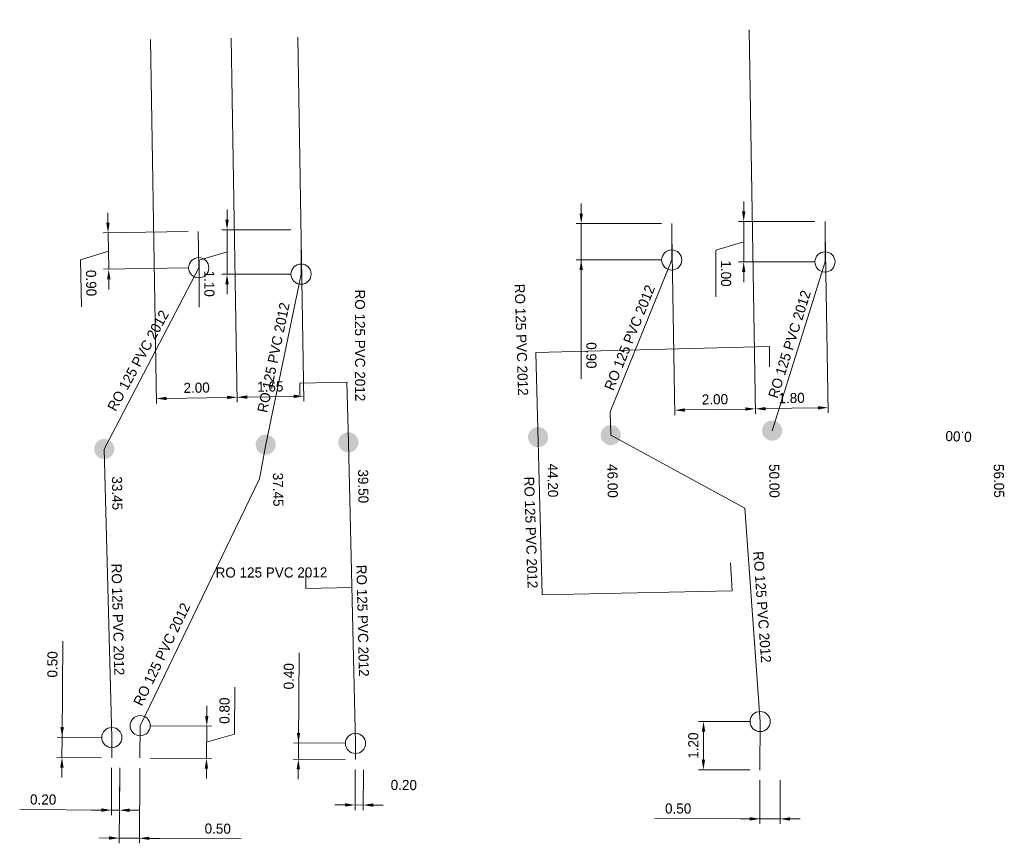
# Model space of a CAD drawing. Header units: metres. Extents: x 134035 to 140154, y 395174 to 396296.
# Tile 5 of 30: x 134135 to 134160, y 395199 to 395220. Entities that reach past the tile are written whole.
import ezdxf
from ezdxf.enums import TextEntityAlignment as Align

# ---------------------------------------------------------------- set-up
doc = ezdxf.new("R2010")
doc.units = ezdxf.units.M
doc.header["$MEASUREMENT"] = 0
doc.layers.get('Defpoints').update_dxf_attribs({"color": 124, "lineweight": 0})
for name, color, linetype, lineweight in [('Br-aansl-hulpst gem inlaat', 3, 'Continuous', 0), ('Br-aansl-hulpst gem ontstoppingsstuk', 3, 'Continuous', 0), ('Br-aansl-hulpst rwa inlaat', 4, 'Continuous', 0), ('Br-aansl-leiding gem', 3, 'Continuous', 0), ('Br-aansl-leiding rwa', 4, 'Continuous', 0), ('Br-text-aansl leiding gem', 3, 'Continuous', 0), ('Br-text-aansl leiding rwa en vrwa', 4, 'Continuous', 0), ('Br-text-aansl maatvoering', 7, 'Continuous', 0)]:
    doc.layers.add(name, color=color, linetype=linetype, lineweight=lineweight)
doc.styles.add('2.5mm_0', font='arial.ttf')
doc.styles.add('Style-ENGINEERING', font='ENGINEERING.shx')
doc.styles.add('Working 1.25mm', font='WORKING.shx', dxfattribs={"height": 0.00125})
doc.dimstyles.new('til-standaard pijl civiel', dxfattribs={"dimtxt": 0.00125, "dimasz": 0.00125, "dimexe": 0.000625, "dimexo": 0.000625, "dimgap": 0.000625, "dimtad": 1, "dimzin": 3, "dimdsep": 46, "dimtxsty": 'Working 1.25mm', "dimcen": 0, "dimclrd": 256, "dimazin": 0, "dimtfac": 1, "dimtdec": 0, "dimtmove": 1, "dimatfit": 1, "dimfxl": 1, "dimfrac": 2, "dimtolj": 1, "dimtzin": 3, "dimlwd": 0, "dimarcsym": 0})

# ---------------------------------------------------------------- blocks, each defined once
blk = doc.blocks.new('Br0-OS gem')
at = {"layer": 'Br-aansl-hulpst gem ontstoppingsstuk', "color": 3, "linetype": 'Continuous', "lineweight": 0}
blk.add_circle((0, 0), 0.25, dxfattribs=at)
blk = doc.blocks.new('Br0-PI rwa')
at = {"layer": 'Br-aansl-hulpst rwa inlaat'}
h = blk.add_hatch(color=256, dxfattribs=at)
edge = h.paths.add_edge_path()
edge.add_arc((0, 0), 0.25, 0, 360)
blk = doc.blocks.new('Br0-PI gem')
at = {"layer": 'Br-aansl-hulpst gem inlaat'}
h = blk.add_hatch(color=256, dxfattribs=at)
edge = h.paths.add_edge_path()
edge.add_arc((0, 0), 0.25, 0, 360)
blk = doc.blocks.new('*D268')
at = {"layer": 'Br-text-aansl maatvoering', "color": 7, "linetype": 'Continuous', "lineweight": 0, "transparency": 16777216}
for p, q in [((134153.799, 395201.001), (134153.797, 395199.916)), ((134154.299, 395201), (134154.297, 395199.915))]:
    blk.add_line(p, q, dxfattribs=at)
at = {"layer": 'Br-text-aansl maatvoering', "linetype": 'Continuous', "lineweight": 0, "transparency": 16777216}
for p, q in [((134151.194, 395200.047), (134153.797, 395200.041)), ((134153.547, 395200.042), (134153.297, 395200.042)), ((134154.297, 395200.04), (134153.797, 395200.041)), ((134154.297, 395200.04), (134153.797, 395200.041)), ((134154.547, 395200.04), (134154.797, 395200.039))]:
    blk.add_line(p, q, dxfattribs=at)
at = {"layer": 'Br-text-aansl maatvoering', "linetype": 'Continuous', "transparency": 16777216}
for points in [[(134153.547, 395200.084), (134153.547, 395200), (134153.797, 395200.041)], [(134154.547, 395200.081), (134154.547, 395199.998), (134154.297, 395200.04)]]:
    blk.add_solid(points, dxfattribs=at)
at = {"layer": 'Defpoints', "color": 0, "linetype": 'Continuous', "transparency": 16777216}
for p in [(134153.8, 395201.251), (134154.3, 395201.25), (134153.797, 395200.041)]:
    blk.add_point(p, dxfattribs=at)
at = {"layer": 'Br-text-aansl maatvoering', "color": 7, "linetype": 'Continuous', "lineweight": 0, "transparency": 16777216, "insert": (134151.773, 395200.297), "char_height": 0.25, "attachment_point": 5, "rotation": 359.8749, "style": '2.5mm_0'}
blk.add_mtext('\\A1;\\FENGINEERING;0.50', dxfattribs=at)
blk = doc.blocks.new('*D269')
at = {"layer": 'Br-text-aansl maatvoering', "color": 7, "linetype": 'Continuous', "lineweight": 0, "transparency": 16777216}
for p, q in [((134153.553, 395202.452), (134152.276, 395202.454)), ((134153.55, 395201.252), (134152.273, 395201.254))]:
    blk.add_line(p, q, dxfattribs=at)
at = {"layer": 'Br-text-aansl maatvoering', "linetype": 'Continuous', "lineweight": 0, "transparency": 16777216}
blk.add_line((134152.399, 395201.504), (134152.4, 395202.204), dxfattribs=at)
at = {"layer": 'Br-text-aansl maatvoering', "linetype": 'Continuous', "transparency": 16777216}
for points in [[(134152.359, 395202.204), (134152.442, 395202.204), (134152.401, 395202.454)], [(134152.357, 395201.504), (134152.44, 395201.504), (134152.398, 395201.254)]]:
    blk.add_solid(points, dxfattribs=at)
at = {"layer": 'Defpoints', "color": 0, "linetype": 'Continuous', "transparency": 16777216}
for p in [(134152.401, 395202.454), (134153.803, 395202.451), (134153.8, 395201.251)]:
    blk.add_point(p, dxfattribs=at)
at = {"layer": 'Br-text-aansl maatvoering', "color": 7, "linetype": 'Continuous', "lineweight": 0, "transparency": 16777216, "insert": (134152.149, 395201.855), "char_height": 0.25, "attachment_point": 5, "rotation": 89.8749, "style": '2.5mm_0'}
blk.add_mtext('\\A1;\\FENGINEERING;1.20', dxfattribs=at)
blk = doc.blocks.new('*D270')
at = {"layer": 'Br-text-aansl maatvoering', "color": 7, "linetype": 'Continuous', "lineweight": 0, "transparency": 16777216}
for p, q in [((134143.775, 395201.261), (134143.768, 395200.261)), ((134143.975, 395201.26), (134143.968, 395200.26))]:
    blk.add_line(p, q, dxfattribs=at)
at = {"layer": 'Br-text-aansl maatvoering', "linetype": 'Continuous', "lineweight": 0, "transparency": 16777216}
for p, q in [((134143.519, 395200.388), (134143.269, 395200.39)), ((134143.769, 395200.386), (134143.969, 395200.385)), ((134144.219, 395200.383), (134144.469, 395200.381))]:
    blk.add_line(p, q, dxfattribs=at)
at = {"layer": 'Br-text-aansl maatvoering', "linetype": 'Continuous', "transparency": 16777216}
for points in [[(134143.519, 395200.43), (134143.519, 395200.346), (134143.769, 395200.386)], [(134144.219, 395200.425), (134144.219, 395200.341), (134143.969, 395200.385)]]:
    blk.add_solid(points, dxfattribs=at)
at = {"layer": 'Defpoints', "color": 0, "linetype": 'Continuous', "transparency": 16777216}
for p in [(134143.777, 395201.511), (134143.977, 395201.51), (134143.969, 395200.385)]:
    blk.add_point(p, dxfattribs=at)
at = {"layer": 'Br-text-aansl maatvoering', "color": 7, "linetype": 'Continuous', "lineweight": 0, "transparency": 16777216, "insert": (134144.977, 395200.879), "char_height": 0.25, "attachment_point": 5, "rotation": 359.5918, "style": '2.5mm_0'}
blk.add_mtext('\\A1;\\FENGINEERING;0.20', dxfattribs=at)
blk = doc.blocks.new('*D271')
at = {"layer": 'Br-text-aansl maatvoering', "linetype": 'Continuous', "lineweight": 0, "transparency": 16777216}
for p, q in [((134142.384, 395204.15), (134142.368, 395201.921)), ((134142.37, 395202.171), (134142.372, 395202.421)), ((134142.368, 395201.921), (134142.365, 395201.521)), ((134142.368, 395201.921), (134142.365, 395201.521)), ((134142.363, 395201.271), (134142.362, 395201.021))]:
    blk.add_line(p, q, dxfattribs=at)
at = {"layer": 'Br-text-aansl maatvoering', "color": 7, "linetype": 'Continuous', "lineweight": 0, "transparency": 16777216}
for p, q in [((134143.53, 395201.913), (134142.243, 395201.922)), ((134143.527, 395201.513), (134142.24, 395201.522))]:
    blk.add_line(p, q, dxfattribs=at)
at = {"layer": 'Br-text-aansl maatvoering', "linetype": 'Continuous', "transparency": 16777216}
for points in [[(134142.328, 395202.172), (134142.411, 395202.171), (134142.368, 395201.921)], [(134142.322, 395201.272), (134142.405, 395201.271), (134142.365, 395201.521)]]:
    blk.add_solid(points, dxfattribs=at)
at = {"layer": 'Defpoints', "color": 0, "linetype": 'Continuous', "transparency": 16777216}
for p in [(134143.78, 395201.911), (134142.365, 395201.521), (134143.777, 395201.511)]:
    blk.add_point(p, dxfattribs=at)
at = {"layer": 'Br-text-aansl maatvoering', "color": 7, "linetype": 'Continuous', "lineweight": 0, "transparency": 16777216, "insert": (134142.129, 395203.572), "char_height": 0.25, "attachment_point": 5, "rotation": 89.5918, "style": '2.5mm_0'}
blk.add_mtext('\\A1;\\FENGINEERING;0.40', dxfattribs=at)
blk = doc.blocks.new('*D297')
at = {"layer": 'Br-text-aansl maatvoering', "color": 7, "linetype": 'Continuous', "lineweight": 0, "transparency": 16777216}
for p, q in [((134137.739, 395201.304), (134137.732, 395200.133)), ((134137.939, 395201.303), (134137.932, 395200.132))]:
    blk.add_line(p, q, dxfattribs=at)
at = {"layer": 'Br-text-aansl maatvoering', "linetype": 'Continuous', "lineweight": 0, "transparency": 16777216}
for p, q in [((134135.462, 395200.272), (134137.733, 395200.258)), ((134137.483, 395200.26), (134137.233, 395200.261)), ((134137.733, 395200.258), (134137.933, 395200.257)), ((134137.733, 395200.258), (134137.933, 395200.257)), ((134138.183, 395200.256), (134138.433, 395200.254))]:
    blk.add_line(p, q, dxfattribs=at)
at = {"layer": 'Br-text-aansl maatvoering', "linetype": 'Continuous', "transparency": 16777216}
for points in [[(134137.483, 395200.302), (134137.483, 395200.218), (134137.733, 395200.258)], [(134138.183, 395200.297), (134138.183, 395200.214), (134137.933, 395200.257)]]:
    blk.add_solid(points, dxfattribs=at)
at = {"layer": 'Defpoints', "color": 0, "linetype": 'Continuous', "transparency": 16777216}
for p in [(134137.741, 395201.554), (134137.941, 395201.553), (134137.933, 395200.257)]:
    blk.add_point(p, dxfattribs=at)
at = {"layer": 'Br-text-aansl maatvoering', "color": 7, "linetype": 'Continuous', "lineweight": 0, "transparency": 16777216, "insert": (134136.043, 395200.52), "char_height": 0.25, "attachment_point": 5, "rotation": 359.6547, "style": '2.5mm_0'}
blk.add_mtext('\\A1;\\FENGINEERING;0.20', dxfattribs=at)
blk = doc.blocks.new('*D298')
at = {"layer": 'Br-text-aansl maatvoering', "color": 7, "linetype": 'Continuous', "lineweight": 0, "transparency": 16777216}
for p, q in [((134137.939, 395201.303), (134137.926, 395199.441)), ((134138.439, 395201.299), (134138.426, 395199.437))]:
    blk.add_line(p, q, dxfattribs=at)
at = {"layer": 'Br-text-aansl maatvoering', "linetype": 'Continuous', "lineweight": 0, "transparency": 16777216}
for p, q in [((134137.677, 395199.567), (134137.427, 395199.569)), ((134137.927, 395199.566), (134138.427, 395199.562)), ((134137.927, 395199.566), (134138.427, 395199.562)), ((134140.945, 395199.544), (134138.427, 395199.562)), ((134138.677, 395199.56), (134138.927, 395199.559))]:
    blk.add_line(p, q, dxfattribs=at)
at = {"layer": 'Br-text-aansl maatvoering', "linetype": 'Continuous', "transparency": 16777216}
for points in [[(134137.677, 395199.609), (134137.677, 395199.526), (134137.927, 395199.566)], [(134138.677, 395199.602), (134138.677, 395199.519), (134138.427, 395199.562)]]:
    blk.add_solid(points, dxfattribs=at)
at = {"layer": 'Defpoints', "color": 0, "linetype": 'Continuous', "transparency": 16777216}
for p in [(134137.941, 395201.553), (134138.441, 395201.549), (134138.427, 395199.562)]:
    blk.add_point(p, dxfattribs=at)
at = {"layer": 'Br-text-aansl maatvoering', "color": 7, "linetype": 'Continuous', "lineweight": 0, "transparency": 16777216, "insert": (134140.368, 395199.799), "char_height": 0.25, "attachment_point": 5, "rotation": 359.5918, "style": '2.5mm_0'}
blk.add_mtext('\\A1;\\FENGINEERING;0.50', dxfattribs=at)
blk = doc.blocks.new('*D299')
at = {"layer": 'Br-text-aansl maatvoering', "linetype": 'Continuous', "lineweight": 0, "transparency": 16777216}
for p, q in [((134140.784, 395202.14), (134140.792, 395203.299)), ((134140.097, 395202.588), (134140.098, 395202.838)), ((134140.095, 395202.338), (134140.089, 395201.538)), ((134140.095, 395202.338), (134140.089, 395201.538)), ((134140.092, 395201.938), (134140.784, 395202.14)), ((134140.087, 395201.288), (134140.086, 395201.038))]:
    blk.add_line(p, q, dxfattribs=at)
at = {"layer": 'Br-text-aansl maatvoering', "color": 7, "linetype": 'Continuous', "lineweight": 0, "transparency": 16777216}
for p, q in [((134138.697, 395202.348), (134140.22, 395202.337)), ((134138.691, 395201.548), (134140.214, 395201.537))]:
    blk.add_line(p, q, dxfattribs=at)
at = {"layer": 'Br-text-aansl maatvoering', "linetype": 'Continuous', "transparency": 16777216}
for points in [[(134140.055, 395202.588), (134140.138, 395202.587), (134140.095, 395202.338)], [(134140.046, 395201.288), (134140.129, 395201.287), (134140.089, 395201.538)]]:
    blk.add_solid(points, dxfattribs=at)
at = {"layer": 'Defpoints', "color": 0, "linetype": 'Continuous', "transparency": 16777216}
for p in [(134138.447, 395202.349), (134138.441, 395201.549), (134140.089, 395201.538)]:
    blk.add_point(p, dxfattribs=at)
at = {"layer": 'Br-text-aansl maatvoering', "color": 7, "linetype": 'Continuous', "lineweight": 0, "transparency": 16777216, "insert": (134140.537, 395202.721), "char_height": 0.25, "attachment_point": 5, "rotation": 89.5918, "style": '2.5mm_0'}
blk.add_mtext('\\A1;\\FENGINEERING;0.80', dxfattribs=at)
blk = doc.blocks.new('*D300')
at = {"layer": 'Br-text-aansl maatvoering', "linetype": 'Continuous', "lineweight": 0, "transparency": 16777216}
for p, q in [((134136.529, 395204.444), (134136.512, 395202.063)), ((134136.514, 395202.313), (134136.516, 395202.563)), ((134136.512, 395202.063), (134136.509, 395201.563)), ((134136.512, 395202.063), (134136.509, 395201.563)), ((134136.507, 395201.313), (134136.505, 395201.063))]:
    blk.add_line(p, q, dxfattribs=at)
at = {"layer": 'Br-text-aansl maatvoering', "color": 7, "linetype": 'Continuous', "lineweight": 0, "transparency": 16777216}
for p, q in [((134137.494, 395202.056), (134136.387, 395202.064)), ((134137.491, 395201.556), (134136.384, 395201.564))]:
    blk.add_line(p, q, dxfattribs=at)
at = {"layer": 'Br-text-aansl maatvoering', "linetype": 'Continuous', "transparency": 16777216}
for points in [[(134136.472, 395202.313), (134136.556, 395202.313), (134136.512, 395202.063)], [(134136.465, 395201.313), (134136.549, 395201.312), (134136.509, 395201.563)]]:
    blk.add_solid(points, dxfattribs=at)
at = {"layer": 'Defpoints', "color": 0, "linetype": 'Continuous', "transparency": 16777216}
for p in [(134137.744, 395202.054), (134136.509, 395201.563), (134137.741, 395201.554)]:
    blk.add_point(p, dxfattribs=at)
at = {"layer": 'Br-text-aansl maatvoering', "color": 7, "linetype": 'Continuous', "lineweight": 0, "transparency": 16777216, "insert": (134136.274, 395203.866), "char_height": 0.25, "attachment_point": 5, "rotation": 89.6013, "style": '2.5mm_0'}
blk.add_mtext('\\A1;\\FENGINEERING;0.50', dxfattribs=at)
blk = doc.blocks.new('*D347')
at = {"layer": 'Br-text-aansl maatvoering', "linetype": 'Continuous', "lineweight": 0, "transparency": 16777216}
for p, q in [((134140.598, 395214.879), (134140.598, 395215.129)), ((134140.598, 395214.629), (134140.598, 395213.529)), ((134140.598, 395214.629), (134140.598, 395213.529)), ((134140.598, 395214.079), (134139.908, 395213.872)), ((134139.908, 395213.872), (134139.908, 395212.713)), ((134140.598, 395213.279), (134140.598, 395213.029))]:
    blk.add_line(p, q, dxfattribs=at)
at = {"layer": 'Br-text-aansl maatvoering', "color": 7, "linetype": 'Continuous', "lineweight": 0, "transparency": 16777216}
for p, q in [((134142.182, 395214.629), (134140.473, 395214.629)), ((134142.182, 395213.529), (134140.473, 395213.529))]:
    blk.add_line(p, q, dxfattribs=at)
at = {"layer": 'Br-text-aansl maatvoering', "linetype": 'Continuous', "transparency": 16777216}
for points in [[(134140.64, 395214.879), (134140.556, 395214.879), (134140.598, 395214.629)], [(134140.64, 395213.279), (134140.556, 395213.279), (134140.598, 395213.529)]]:
    blk.add_solid(points, dxfattribs=at)
at = {"layer": 'Defpoints', "color": 0, "linetype": 'Continuous', "transparency": 16777216}
for p in [(134142.432, 395214.629), (134140.598, 395213.529), (134142.432, 395213.529)]:
    blk.add_point(p, dxfattribs=at)
at = {"layer": 'Br-text-aansl maatvoering', "color": 7, "linetype": 'Continuous', "lineweight": 0, "transparency": 16777216, "insert": (134140.159, 395213.292), "char_height": 0.25, "attachment_point": 5, "rotation": 270, "style": '2.5mm_0'}
blk.add_mtext('\\A1;\\FENGINEERING;1.10', dxfattribs=at)
blk = doc.blocks.new('*D348')
at = {"layer": 'Br-text-aansl maatvoering', "linetype": 'Continuous', "lineweight": 0, "transparency": 16777216}
for p, q in [((134137.647, 395214.8), (134137.643, 395215.05)), ((134137.651, 395214.55), (134137.666, 395213.651)), ((134137.651, 395214.55), (134137.666, 395213.651)), ((134137.658, 395214.101), (134136.971, 395213.882)), ((134136.971, 395213.882), (134136.99, 395212.723)), ((134137.67, 395213.401), (134137.674, 395213.151))]:
    blk.add_line(p, q, dxfattribs=at)
at = {"layer": 'Br-text-aansl maatvoering', "color": 7, "linetype": 'Continuous', "lineweight": 0, "transparency": 16777216}
for p, q in [((134139.632, 395214.583), (134137.526, 395214.548)), ((134139.647, 395213.683), (134137.541, 395213.649))]:
    blk.add_line(p, q, dxfattribs=at)
at = {"layer": 'Br-text-aansl maatvoering', "linetype": 'Continuous', "transparency": 16777216}
for points in [[(134137.689, 395214.801), (134137.605, 395214.8), (134137.651, 395214.55)], [(134137.712, 395213.401), (134137.628, 395213.4), (134137.666, 395213.651)]]:
    blk.add_solid(points, dxfattribs=at)
at = {"layer": 'Defpoints', "color": 0, "linetype": 'Continuous', "transparency": 16777216}
for p in [(134139.882, 395214.587), (134137.666, 395213.651), (134139.897, 395213.687)]:
    blk.add_point(p, dxfattribs=at)
at = {"layer": 'Br-text-aansl maatvoering', "color": 7, "linetype": 'Continuous', "lineweight": 0, "transparency": 16777216, "insert": (134137.232, 395213.307), "char_height": 0.25, "attachment_point": 5, "rotation": 270.9389, "style": '2.5mm_0'}
blk.add_mtext('\\A1;\\FENGINEERING;0.90', dxfattribs=at)
blk = doc.blocks.new('*D351')
at = {"layer": 'Br-text-aansl maatvoering', "color": 7, "linetype": 'Continuous', "lineweight": 0, "transparency": 16777216}
for p, q in [((134140.704, 395219.369), (134140.85, 395210.355)), ((134142.354, 395219.396), (134142.5, 395210.382))]:
    blk.add_line(p, q, dxfattribs=at)
at = {"layer": 'Br-text-aansl maatvoering', "linetype": 'Continuous', "lineweight": 0, "transparency": 16777216}
blk.add_line((134141.098, 395210.484), (134142.248, 395210.503), dxfattribs=at)
at = {"layer": 'Br-text-aansl maatvoering', "linetype": 'Continuous', "transparency": 16777216}
for points in [[(134142.247, 395210.544), (134142.249, 395210.461), (134142.498, 395210.507)], [(134141.097, 395210.526), (134141.099, 395210.443), (134140.848, 395210.48)]]:
    blk.add_solid(points, dxfattribs=at)
at = {"layer": 'Defpoints', "color": 0, "linetype": 'Continuous', "transparency": 16777216}
for p in [(134140.7, 395219.619), (134142.35, 395219.646), (134142.498, 395210.507)]:
    blk.add_point(p, dxfattribs=at)
at = {"layer": 'Br-text-aansl maatvoering', "color": 7, "linetype": 'Continuous', "lineweight": 0, "transparency": 16777216, "insert": (134141.669, 395210.743), "char_height": 0.25, "attachment_point": 5, "rotation": 0.9287, "style": '2.5mm_0'}
blk.add_mtext('\\A1;\\FENGINEERING;1.65', dxfattribs=at)
blk = doc.blocks.new('*D352')
at = {"layer": 'Br-text-aansl maatvoering', "color": 7, "linetype": 'Continuous', "lineweight": 0, "transparency": 16777216}
for p, q in [((134138.704, 395219.336), (134138.851, 395210.323)), ((134140.704, 395219.369), (134140.851, 395210.355))]:
    blk.add_line(p, q, dxfattribs=at)
at = {"layer": 'Br-text-aansl maatvoering', "linetype": 'Continuous', "lineweight": 0, "transparency": 16777216}
blk.add_line((134140.599, 395210.476), (134139.099, 395210.452), dxfattribs=at)
at = {"layer": 'Br-text-aansl maatvoering', "linetype": 'Continuous', "transparency": 16777216}
for points in [[(134139.098, 395210.493), (134139.1, 395210.41), (134138.849, 395210.448)], [(134140.598, 395210.518), (134140.6, 395210.434), (134140.849, 395210.48)]]:
    blk.add_solid(points, dxfattribs=at)
at = {"layer": 'Defpoints', "color": 0, "linetype": 'Continuous', "transparency": 16777216}
for p in [(134138.7, 395219.586), (134140.7, 395219.619), (134138.849, 395210.448)]:
    blk.add_point(p, dxfattribs=at)
at = {"layer": 'Br-text-aansl maatvoering', "color": 7, "linetype": 'Continuous', "lineweight": 0, "transparency": 16777216, "insert": (134139.845, 395210.715), "char_height": 0.25, "attachment_point": 5, "rotation": 0.9337, "style": '2.5mm_0'}
blk.add_mtext('\\A1;\\FENGINEERING;2.00', dxfattribs=at)
blk = doc.blocks.new('*D355')
at = {"layer": 'Br-text-aansl maatvoering', "linetype": 'Continuous', "lineweight": 0, "transparency": 16777216}
for p, q in [((134153.396, 395215.08), (134153.396, 395215.33)), ((134153.396, 395214.83), (134153.396, 395213.83)), ((134153.396, 395214.83), (134153.396, 395213.83)), ((134153.396, 395214.33), (134152.706, 395214.123)), ((134152.706, 395214.123), (134152.706, 395212.964)), ((134153.396, 395213.58), (134153.396, 395213.33))]:
    blk.add_line(p, q, dxfattribs=at)
at = {"layer": 'Br-text-aansl maatvoering', "color": 7, "linetype": 'Continuous', "lineweight": 0, "transparency": 16777216}
for p, q in [((134155.161, 395214.83), (134153.271, 395214.83)), ((134155.161, 395213.83), (134153.271, 395213.83))]:
    blk.add_line(p, q, dxfattribs=at)
at = {"layer": 'Br-text-aansl maatvoering', "linetype": 'Continuous', "transparency": 16777216}
for points in [[(134153.438, 395215.08), (134153.355, 395215.08), (134153.396, 395214.83)], [(134153.438, 395213.58), (134153.355, 395213.58), (134153.396, 395213.83)]]:
    blk.add_solid(points, dxfattribs=at)
at = {"layer": 'Defpoints', "color": 0, "linetype": 'Continuous', "transparency": 16777216}
for p in [(134155.411, 395214.83), (134153.396, 395213.83), (134155.411, 395213.83)]:
    blk.add_point(p, dxfattribs=at)
at = {"layer": 'Br-text-aansl maatvoering', "color": 7, "linetype": 'Continuous', "lineweight": 0, "transparency": 16777216, "insert": (134152.957, 395213.544), "char_height": 0.25, "attachment_point": 5, "rotation": 270, "style": '2.5mm_0'}
blk.add_mtext('\\A1;\\FENGINEERING;1.00', dxfattribs=at)
blk = doc.blocks.new('*D356')
at = {"layer": 'Br-text-aansl maatvoering', "linetype": 'Continuous', "lineweight": 0, "transparency": 16777216}
for p, q in [((134149.371, 395215.029), (134149.371, 395215.279)), ((134149.371, 395214.779), (134149.371, 395213.879)), ((134149.371, 395214.779), (134149.371, 395213.879)), ((134149.371, 395210.938), (134149.371, 395213.879)), ((134149.371, 395213.629), (134149.371, 395213.379))]:
    blk.add_line(p, q, dxfattribs=at)
at = {"layer": 'Br-text-aansl maatvoering', "color": 7, "linetype": 'Continuous', "lineweight": 0, "transparency": 16777216}
for p, q in [((134151.363, 395214.779), (134149.246, 395214.779)), ((134151.363, 395213.879), (134149.246, 395213.879))]:
    blk.add_line(p, q, dxfattribs=at)
at = {"layer": 'Br-text-aansl maatvoering', "linetype": 'Continuous', "transparency": 16777216}
for points in [[(134149.413, 395215.029), (134149.329, 395215.029), (134149.371, 395214.779)], [(134149.413, 395213.629), (134149.329, 395213.629), (134149.371, 395213.879)]]:
    blk.add_solid(points, dxfattribs=at)
at = {"layer": 'Defpoints', "color": 0, "linetype": 'Continuous', "transparency": 16777216}
for p in [(134151.613, 395214.779), (134149.371, 395213.879), (134151.613, 395213.879)]:
    blk.add_point(p, dxfattribs=at)
at = {"layer": 'Br-text-aansl maatvoering', "color": 7, "linetype": 'Continuous', "lineweight": 0, "transparency": 16777216, "insert": (134149.622, 395211.518), "char_height": 0.25, "attachment_point": 5, "rotation": 270, "style": '2.5mm_0'}
blk.add_mtext('\\A1;\\FENGINEERING;0.90', dxfattribs=at)
blk = doc.blocks.new('*D357')
at = {"layer": 'Br-text-aansl maatvoering', "color": 7, "linetype": 'Continuous', "lineweight": 0, "transparency": 16777216}
for p, q in [((134153.534, 395219.578), (134153.688, 395210.069)), ((134155.415, 395214.58), (134155.488, 395210.098))]:
    blk.add_line(p, q, dxfattribs=at)
at = {"layer": 'Br-text-aansl maatvoering', "linetype": 'Continuous', "lineweight": 0, "transparency": 16777216}
blk.add_line((134153.936, 395210.198), (134155.236, 395210.219), dxfattribs=at)
at = {"layer": 'Br-text-aansl maatvoering', "linetype": 'Continuous', "transparency": 16777216}
for points in [[(134153.936, 395210.239), (134153.937, 395210.156), (134153.686, 395210.194)], [(134155.235, 395210.26), (134155.237, 395210.177), (134155.486, 395210.223)]]:
    blk.add_solid(points, dxfattribs=at)
at = {"layer": 'Defpoints', "color": 0, "linetype": 'Continuous', "transparency": 16777216}
for p in [(134153.53, 395219.828), (134155.411, 395214.83), (134155.486, 395210.223)]:
    blk.add_point(p, dxfattribs=at)
at = {"layer": 'Br-text-aansl maatvoering', "color": 7, "linetype": 'Continuous', "lineweight": 0, "transparency": 16777216, "insert": (134154.582, 395210.459), "char_height": 0.25, "attachment_point": 5, "rotation": 0.929, "style": '2.5mm_0'}
blk.add_mtext('\\A1;\\FENGINEERING;1.80', dxfattribs=at)
blk = doc.blocks.new('*D358')
at = {"layer": 'Br-text-aansl maatvoering', "color": 7, "linetype": 'Continuous', "lineweight": 0, "transparency": 16777216}
for p, q in [((134153.534, 395219.578), (134153.69, 395210.068)), ((134151.617, 395214.529), (134151.69, 395210.036))]:
    blk.add_line(p, q, dxfattribs=at)
at = {"layer": 'Br-text-aansl maatvoering', "linetype": 'Continuous', "lineweight": 0, "transparency": 16777216}
blk.add_line((134153.438, 395210.189), (134151.938, 395210.165), dxfattribs=at)
at = {"layer": 'Br-text-aansl maatvoering', "linetype": 'Continuous', "transparency": 16777216}
for points in [[(134151.938, 395210.206), (134151.939, 395210.123), (134151.688, 395210.161)], [(134153.437, 395210.231), (134153.439, 395210.148), (134153.688, 395210.193)]]:
    blk.add_solid(points, dxfattribs=at)
at = {"layer": 'Defpoints', "color": 0, "linetype": 'Continuous', "transparency": 16777216}
for p in [(134153.53, 395219.828), (134151.613, 395214.779), (134151.688, 395210.161)]:
    blk.add_point(p, dxfattribs=at)
at = {"layer": 'Br-text-aansl maatvoering', "color": 7, "linetype": 'Continuous', "lineweight": 0, "transparency": 16777216, "insert": (134152.684, 395210.428), "char_height": 0.25, "attachment_point": 5, "rotation": 0.9393, "style": '2.5mm_0'}
blk.add_mtext('\\A1;\\FENGINEERING;2.00', dxfattribs=at)

msp = doc.modelspace()

# ---------------------------------------------------------------- linework, layer by layer
at = {"layer": 'Br-aansl-leiding gem'}
for p, q in [((134155.411, 395214.83), (134155.411, 395213.83)), ((134155.411, 395213.83), (134154.101, 395209.653))]:
    msp.add_line(p, q, dxfattribs=at)
at = {"layer": 'Br-aansl-leiding gem', "flags": 128}
for points in [[(134151.613, 395214.779), (134151.613, 395213.879), (134150.091, 395210.123), (134150.103, 395209.543)], [(134139.882, 395214.587), (134139.897, 395213.687), (134137.557, 395209.198), (134137.557, 395209.198)], [(134142.432, 395214.629), (134142.432, 395213.529), (134141.556, 395209.308)], [(134143.777, 395201.511), (134143.777, 395201.511), (134143.78, 395201.911), (134143.605, 395209.364)], [(134153.8, 395201.251), (134153.8, 395201.251), (134153.803, 395202.451), (134153.422, 395207.737), (134150.103, 395209.543)], [(134137.741, 395201.554), (134137.744, 395202.054), (134137.557, 395209.198)], [(134138.441, 395201.549), (134138.441, 395201.549), (134138.447, 395202.349), (134141.4, 395208.457), (134141.556, 395209.308)]]:
    msp.add_lwpolyline(points, dxfattribs=at)
at = {"layer": 'Br-aansl-leiding rwa'}
for p, q in [((134148.402, 395205.59), (134148.25, 395211.585)), ((134143.605, 395209.364), (134143.567, 395210.856))]:
    msp.add_line(p, q, dxfattribs=at)
at = {"layer": 'Br-aansl-leiding rwa', "flags": 128}
for points in [[(134154.035, 395211.234), (134154.035, 395211.733), (134148.25, 395211.585)], [(134142.404, 395210.537), (134142.404, 395210.827), (134143.567, 395210.856)], [(134153.067, 395206.384), (134153.114, 395205.691), (134148.402, 395205.59)], [(134142.546, 395206.132), (134142.546, 395205.744), (134143.696, 395205.773)]]:
    msp.add_lwpolyline(points, dxfattribs=at)

# ---------------------------------------------------------------- block references
at = {"layer": 'Br-aansl-hulpst gem inlaat'}
for p in [(134154.101, 395209.653), (134141.556, 395209.308), (134143.605, 395209.364), (134150.103, 395209.543), (134137.557, 395209.198)]:
    msp.add_blockref('Br0-PI gem', p, dxfattribs=at)
at = {"layer": 'Br-aansl-hulpst gem ontstoppingsstuk', "color": 3, "linetype": 'Continuous', "lineweight": 0}
for p in [(134151.613, 395213.879), (134155.411, 395213.83), (134139.897, 395213.687), (134142.432, 395213.529), (134138.447, 395202.349), (134153.803, 395202.451), (134137.744, 395202.054), (134143.78, 395201.911)]:
    msp.add_blockref('Br0-OS gem', p, dxfattribs=at)
at = {"layer": 'Br-aansl-hulpst rwa inlaat'}
msp.add_blockref('Br0-PI rwa', (134148.303, 395209.493), dxfattribs=at)

# ---------------------------------------------------------------- texts
at = {"layer": 'Br-text-aansl leiding gem', "style": 'Style-ENGINEERING'}
for rotation, p in [(67.9447, (134150.686, 395211.911)), (72.5847, (134154.65, 395211.757)), (78.2734, (134141.871, 395211.439)), (61.3434, (134138.504, 395211.329)), (274.1209, (134153.731, 395205.279)), (271.5008, (134137.77, 395204.975)), (271.3437, (134143.834, 395204.946)), (64.192, (134139.094, 395204.063))]:
    msp.add_text('RO 125 PVC 2012', height=0.25, rotation=rotation, dxfattribs=at).set_placement(p, align=Align.CENTER)
at = {"layer": 'Br-text-aansl leiding rwa en vrwa', "style": 'Style-ENGINEERING'}
for rotation, p in [(270.0733, (134143.768, 395211.764)), (271.8209, (134147.765, 395211.901)), (271.8908, (134147.999, 395207.128)), (0.0565, (134141.698, 395206.017))]:
    msp.add_text('RO 125 PVC 2012', height=0.25, rotation=rotation, dxfattribs=at).set_placement(p, align=Align.CENTER)
at = {"layer": 'Br-text-aansl maatvoering', "linetype": 'Continuous', "lineweight": 0, "style": 'Style-ENGINEERING'}
for s, rotation, p in [('0.00', 177.5854, (134158.394, 395209.524)), ('44.20', 270.7238, (134148.674, 395208.002)), ('46.00', 270.7238, (134150.154, 395207.991)), ('50.00', 270.7238, (134154.161, 395207.991)), ('56.05', 270.7238, (134159.725, 395207.992)), ('37.45', 270.7238, (134141.869, 395207.775)), ('39.50', 270.7238, (134143.978, 395207.858)), ('33.45', 270.7238, (134137.882, 395207.686))]:
    msp.add_text(s, height=0.25, rotation=rotation, dxfattribs=at).set_placement(p, align=Align.MIDDLE_RIGHT)

# ---------------------------------------------------------------- dimensions: what is measured, and where the dimension line sits
at = {"layer": 'Br-text-aansl maatvoering', "linetype": 'Continuous', "lineweight": 0}
for base, p1, p2, angle, picture, middle in [((134151.688, 395210.161), (134153.53, 395219.828), (134151.613, 395214.779), 180.9393, '*D358', (134152.684, 395210.428)), ((134155.486, 395210.223), (134153.53, 395219.828), (134155.411, 395214.83), 0.929, '*D357', (134154.582, 395210.459)), ((134138.849, 395210.448), (134140.7, 395219.619), (134138.7, 395219.586), 180.9337, '*D352', (134139.845, 395210.715)), ((134142.498, 395210.507), (134140.7, 395219.619), (134142.35, 395219.646), 0.9287, '*D351', (134141.669, 395210.743)), ((134153.396, 395213.83), (134155.411, 395214.83), (134155.411, 395213.83), 270, '*D355', (134152.957, 395213.998)), ((134137.666, 395213.651), (134139.882, 395214.587), (134139.897, 395213.687), 270.9389, '*D348', (134137.224, 395213.761)), ((134140.598, 395213.529), (134142.432, 395214.629), (134142.432, 395213.529), 270, '*D347', (134140.159, 395213.747)), ((134140.089, 395201.538), (134138.447, 395202.349), (134138.441, 395201.549), 269.5918, '*D299', (134140.534, 395202.267)), ((134152.401, 395202.454), (134153.8, 395201.251), (134153.803, 395202.451), 89.8749, '*D269', (134152.149, 395201.855))]:
    dim = msp.add_linear_dim(base=base, p1=p1, p2=p2, angle=angle, text='\\FENGINEERING;<>', dimstyle='til-standaard pijl civiel', override={"dimtxt": 0.25, "dimasz": 0.25, "dimexe": 0.125, "dimexo": 0.25, "dimgap": 0.125, "dimtxsty": '2.5mm_0', "dimclre": 7, "dimclrt": 7, "dimtdec": 2, "dimlwe": 0}, dxfattribs=at)
    dim.commit()
    dim.dimension.update_dxf_attribs({"geometry": picture, "text_midpoint": middle})
for base, p1, p2, angle, picture, middle in [((134149.371, 395213.879), (134151.613, 395214.779), (134151.613, 395213.879), 270, '*D356', (134149.621, 395211.518)), ((134136.509, 395201.563), (134137.744, 395202.054), (134137.741, 395201.554), 269.6013, '*D300', (134136.275, 395203.866)), ((134142.365, 395201.521), (134143.78, 395201.911), (134143.777, 395201.511), 269.5918, '*D271', (134142.13, 395203.572)), ((134137.933, 395200.257), (134137.741, 395201.554), (134137.941, 395201.553), 359.6547, '*D297', (134136.043, 395200.519)), ((134138.427, 395199.562), (134137.941, 395201.553), (134138.441, 395201.549), 359.5918, '*D298', (134140.368, 395199.798)), ((134143.969, 395200.385), (134143.777, 395201.511), (134143.977, 395201.51), 359.5918, '*D270', (134144.975, 395200.628)), ((134153.797, 395200.041), (134154.3, 395201.25), (134153.8, 395201.251), 179.8749, '*D268', (134151.773, 395200.296))]:
    dim = msp.add_linear_dim(base=base, p1=p1, p2=p2, angle=angle, text='\\FENGINEERING;<>', dimstyle='til-standaard pijl civiel', override={"dimtxt": 0.25, "dimasz": 0.25, "dimexe": 0.125, "dimexo": 0.25, "dimgap": 0.125, "dimtxsty": '2.5mm_0', "dimclre": 7, "dimclrt": 7, "dimtdec": 2, "dimlwe": 0}, dxfattribs=at)
    dim.commit()
    dim.dimension.update_dxf_attribs({"geometry": picture, "text_midpoint": middle, "dimtype": 160})

doc.saveas('drawing.dxf')
